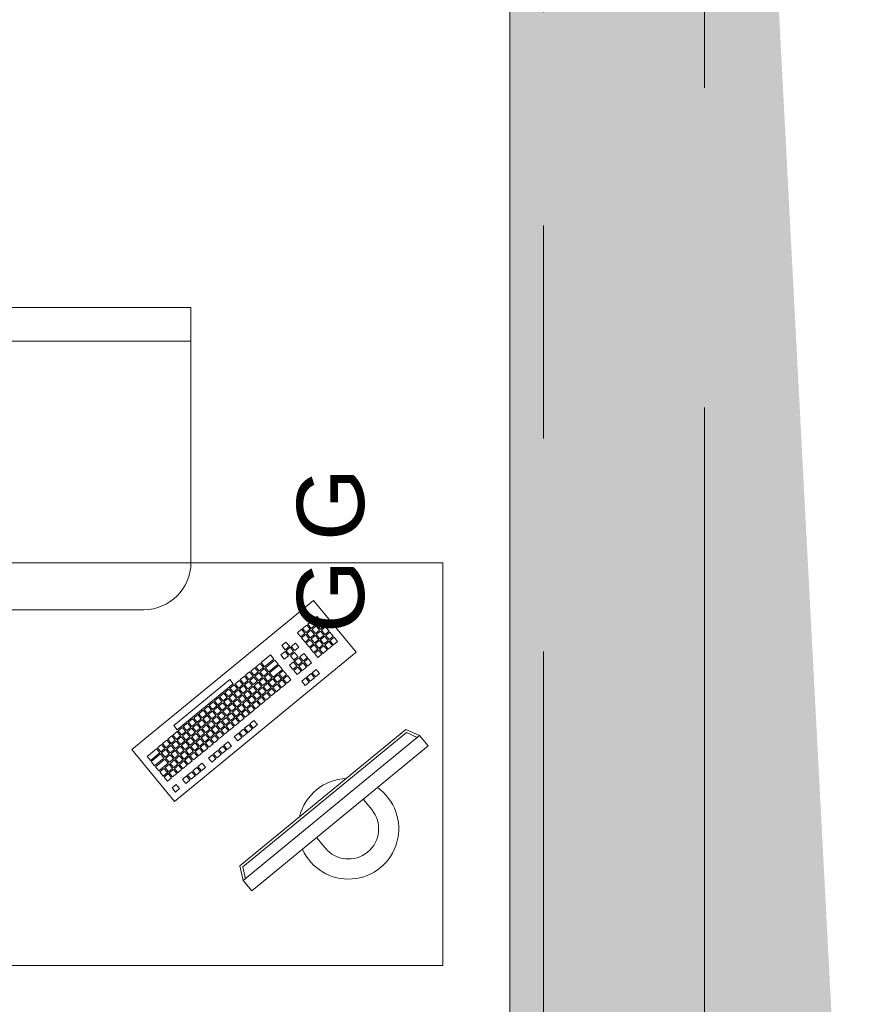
# Model space of a CAD drawing. Header units: centimetres. Extents: x -2424 to 2319, y 5 to 3760.
# Tile 103 of 117: x 496 to 622, y 3326 to 3472. Entities that reach past the tile are written whole.
import ezdxf

# ---------------------------------------------------------------- set-up
doc = ezdxf.new("R2010")
doc.units = ezdxf.units.CM
doc.linetypes.add('Długa kreska', pattern=[142.875, 95.25, -47.625])
doc.linetypes.add('Oś', pattern=[222.25, 127, -31.75, 31.75, -31.75])
for name, color, linetype, lineweight in [('A-ANNO-NOTE', 131, 'Continuous', 9), ('A-DETL', 90, 'Continuous', 9), ('A-DETL-GENF', 92, 'Continuous', 9), ('A-WALL', 113, 'Continuous', 13), ('I-FURN', 30, 'Continuous', 9), ('S-GRID', 1, 'Continuous', 13)]:
    doc.layers.add(name, color=color, linetype=linetype, lineweight=lineweight)
doc.layers.add('A-WALL-PATT', color=111, linetype='Continuous', lineweight=13, plot=False)
doc.styles.add('Arial_4', font='arial.ttf', dxfattribs={"height": 10})

msp = doc.modelspace()

# ---------------------------------------------------------------- linework, layer by layer
at = {"layer": 'A-DETL', "color": 251, "linetype": 'Długa kreska', "lineweight": 9}
msp.add_line((598.38, 3557.33), (598.38, 3206.83), dxfattribs=at)
at = {"layer": 'A-DETL-GENF', "color": 251, "linetype": 'Continuous', "lineweight": 9, "extrusion": (0, 0, -1)}
msp.add_solid([(-607.38, 3215.83), (-622.03, 3233.71), (-607.38, 3513.33)], dxfattribs=at)
at = {"layer": 'A-WALL', "color": 251, "lineweight": 9}
msp.add_line((569.38, 3515.83), (569.38, 3065.83), dxfattribs=at)
at = {"layer": 'A-WALL-PATT', "color": 251, "linetype": 'Continuous', "lineweight": 9}
msp.add_solid([(569.38, 3040.83), (569.38, 3511.33), (569.38, 3065.83)], dxfattribs=at)
at = {"layer": 'A-WALL-PATT', "color": 251, "linetype": 'Continuous', "lineweight": 9, "extrusion": (0, 0, -1)}
for points in [[(-569.38, 3511.33), (-569.38, 3040.83), (-607.38, 3040.83)], [(-569.38, 3511.33), (-607.38, 3040.83), (-607.38, 3511.33)]]:
    msp.add_solid(points, dxfattribs=at)
at = {"layer": 'I-FURN', "color": 251, "lineweight": 9}
for p, q in [((521.88, 3429.33), (476.88, 3429.33)), ((521.88, 3391.33), (521.88, 3429.33)), ((521.88, 3424.33), (476.88, 3424.33)), ((439.38, 3391.33), (559.38, 3391.33)), ((559.38, 3391.33), (559.38, 3331.33)), ((513.09, 3363.48), (540.12, 3385.71)), ((540.12, 3385.71), (546.48, 3377.98)), ((483.88, 3384.33), (514.88, 3384.33)), ((539.9, 3382.68), (539.28, 3382.17)), ((540.41, 3382.06), (539.9, 3382.68)), ((540.67, 3383.31), (540.05, 3382.8)), ((540.05, 3382.8), (540.56, 3382.18)), ((540.56, 3382.18), (541.18, 3382.69)), ((541.18, 3382.69), (540.67, 3383.31)), ((541.31, 3382.54), (540.69, 3382.03)), ((541.82, 3381.92), (541.31, 3382.54)), ((538.35, 3381.41), (537.74, 3380.9)), ((538.86, 3380.79), (538.35, 3381.41)), ((539.13, 3382.04), (538.51, 3381.53)), ((538.51, 3381.53), (539.02, 3380.91)), ((539.02, 3380.91), (539.64, 3381.42)), ((539.64, 3381.42), (539.13, 3382.04)), ((539.76, 3381.27), (539.14, 3380.76)), ((539.28, 3382.17), (539.79, 3381.55)), ((540.27, 3380.65), (539.76, 3381.27)), ((539.79, 3381.55), (540.41, 3382.06)), ((540.53, 3381.9), (539.92, 3381.4)), ((539.92, 3381.4), (540.42, 3380.78)), ((540.42, 3380.78), (541.04, 3381.29)), ((541.04, 3381.29), (540.53, 3381.9)), ((541.17, 3381.13), (540.55, 3380.62)), ((540.69, 3382.03), (541.2, 3381.41)), ((541.68, 3380.51), (541.17, 3381.13)), ((541.2, 3381.41), (541.82, 3381.92)), ((541.94, 3381.77), (541.32, 3381.26)), ((541.32, 3381.26), (541.83, 3380.64)), ((541.83, 3380.64), (542.45, 3381.15)), ((542.45, 3381.15), (541.94, 3381.77)), ((542.58, 3380.99), (541.96, 3380.49)), ((543.09, 3380.38), (542.58, 3380.99)), ((536.04, 3379.5), (535.42, 3378.99)), ((536.55, 3378.88), (536.04, 3379.5)), ((537.74, 3380.9), (538.24, 3380.28)), ((538.24, 3380.28), (538.86, 3380.79)), ((538.99, 3380.63), (538.37, 3380.12)), ((538.37, 3380.12), (538.88, 3379.51)), ((538.88, 3379.51), (539.5, 3380.01)), ((539.5, 3380.01), (538.99, 3380.63)), ((539.62, 3379.86), (539.01, 3379.35)), ((539.14, 3380.76), (539.65, 3380.14)), ((540.13, 3379.24), (539.62, 3379.86)), ((539.65, 3380.14), (540.27, 3380.65)), ((540.4, 3380.5), (539.78, 3379.99)), ((539.78, 3379.99), (540.29, 3379.37)), ((540.29, 3379.37), (540.91, 3379.88)), ((540.91, 3379.88), (540.4, 3380.5)), ((541.03, 3379.72), (540.41, 3379.22)), ((540.55, 3380.62), (541.06, 3380)), ((541.54, 3379.11), (541.03, 3379.72)), ((541.06, 3380), (541.68, 3380.51)), ((541.8, 3380.36), (541.19, 3379.85)), ((541.19, 3379.85), (541.7, 3379.23)), ((541.7, 3379.23), (542.31, 3379.74)), ((542.31, 3379.74), (541.8, 3380.36)), ((542.44, 3379.59), (541.82, 3379.08)), ((541.96, 3380.49), (542.47, 3379.87)), ((542.95, 3378.97), (542.44, 3379.59)), ((542.47, 3379.87), (543.09, 3380.38)), ((543.21, 3380.22), (542.59, 3379.71)), ((542.59, 3379.71), (543.1, 3379.1)), ((543.1, 3379.1), (543.72, 3379.6)), ((543.72, 3379.6), (543.21, 3380.22)), ((535.9, 3378.09), (535.28, 3377.58)), ((535.42, 3378.99), (535.93, 3378.37)), ((536.41, 3377.47), (535.9, 3378.09)), ((535.93, 3378.37), (536.55, 3378.88)), ((536.67, 3378.73), (536.05, 3378.22)), ((536.05, 3378.22), (536.56, 3377.6)), ((536.56, 3377.6), (537.18, 3378.11)), ((537.18, 3378.11), (536.67, 3378.73)), ((537.45, 3379.36), (536.83, 3378.85)), ((536.83, 3378.85), (537.34, 3378.24)), ((537.34, 3378.24), (537.95, 3378.74)), ((537.95, 3378.74), (537.45, 3379.36)), ((539.01, 3379.35), (539.52, 3378.73)), ((539.52, 3378.73), (540.13, 3379.24)), ((540.26, 3379.09), (539.64, 3378.58)), ((539.64, 3378.58), (540.15, 3377.96)), ((540.15, 3377.96), (540.77, 3378.47)), ((540.77, 3378.47), (540.26, 3379.09)), ((540.9, 3378.32), (540.28, 3377.81)), ((540.41, 3379.22), (540.92, 3378.6)), ((541.4, 3377.7), (540.9, 3378.32)), ((540.92, 3378.6), (541.54, 3379.11)), ((541.67, 3378.95), (541.05, 3378.44)), ((541.05, 3378.44), (541.56, 3377.82)), ((541.56, 3377.82), (542.18, 3378.33)), ((542.18, 3378.33), (541.67, 3378.95)), ((541.82, 3379.08), (542.33, 3378.46)), ((542.33, 3378.46), (542.95, 3378.97)), ((546.48, 3377.98), (519.44, 3355.75)), ((533.72, 3377.59), (532.33, 3376.45)), ((532.84, 3375.83), (534.23, 3376.98)), ((534.36, 3376.82), (532.97, 3375.68)), ((534.23, 3376.98), (533.72, 3377.59)), ((534.86, 3376.2), (534.36, 3376.82)), ((535.28, 3377.58), (535.79, 3376.97)), ((535.79, 3376.97), (536.41, 3377.47)), ((537.31, 3377.96), (536.69, 3377.45)), ((536.69, 3377.45), (537.2, 3376.83)), ((537.2, 3376.83), (537.82, 3377.34)), ((537.82, 3377.34), (537.31, 3377.96)), ((537.94, 3377.18), (537.32, 3376.67)), ((537.32, 3376.67), (537.83, 3376.06)), ((537.83, 3376.06), (538.45, 3376.56)), ((538.45, 3376.56), (537.94, 3377.18)), ((538.72, 3377.82), (538.1, 3377.31)), ((538.1, 3377.31), (538.61, 3376.69)), ((538.61, 3376.69), (539.22, 3377.2)), ((539.22, 3377.2), (538.72, 3377.82)), ((539.35, 3377.05), (538.73, 3376.54)), ((539.86, 3376.43), (539.35, 3377.05)), ((540.28, 3377.81), (540.79, 3377.19)), ((540.79, 3377.19), (541.4, 3377.7)), ((531.4, 3375.69), (530.79, 3375.18)), ((530.79, 3375.18), (531.29, 3374.56)), ((531.91, 3375.07), (531.4, 3375.69)), ((532.18, 3376.32), (531.56, 3375.82)), ((531.56, 3375.82), (532.07, 3375.2)), ((532.07, 3375.2), (532.68, 3375.71)), ((532.68, 3375.71), (532.18, 3376.32)), ((532.81, 3375.55), (532.19, 3375.04)), ((532.33, 3376.45), (532.84, 3375.83)), ((533.32, 3374.93), (532.81, 3375.55)), ((532.97, 3375.68), (533.47, 3375.06)), ((533.47, 3375.06), (534.86, 3376.2)), ((534.99, 3376.05), (533.6, 3374.91)), ((534.11, 3374.29), (535.5, 3375.43)), ((535.5, 3375.43), (534.99, 3376.05)), ((535.63, 3375.28), (535.01, 3374.77)), ((536.13, 3374.66), (535.63, 3375.28)), ((537.17, 3376.55), (536.55, 3376.04)), ((536.55, 3376.04), (537.06, 3375.42)), ((537.06, 3375.42), (537.68, 3375.93)), ((537.68, 3375.93), (537.17, 3376.55)), ((537.81, 3375.78), (537.19, 3375.27)), ((537.19, 3375.27), (537.7, 3374.65)), ((537.7, 3374.65), (538.31, 3375.16)), ((538.31, 3375.16), (537.81, 3375.78)), ((538.58, 3376.41), (537.96, 3375.9)), ((537.96, 3375.9), (538.47, 3375.28)), ((538.47, 3375.28), (539.09, 3375.79)), ((539.09, 3375.79), (538.58, 3376.41)), ((538.73, 3376.54), (539.24, 3375.92)), ((539.24, 3375.92), (539.86, 3376.43)), ((540.54, 3375.44), (539.93, 3374.93)), ((541.05, 3374.82), (540.54, 3375.44)), ((519.34, 3367.06), (527.68, 3373.92)), ((527.68, 3373.92), (528.19, 3373.3)), ((529.09, 3373.78), (528.47, 3373.28)), ((529.59, 3373.17), (529.09, 3373.78)), ((529.86, 3374.42), (529.24, 3373.91)), ((529.24, 3373.91), (529.75, 3373.29)), ((529.75, 3373.29), (530.37, 3373.8)), ((530.37, 3373.8), (529.86, 3374.42)), ((530.49, 3373.65), (529.88, 3373.14)), ((530.63, 3375.05), (530.01, 3374.55)), ((530.01, 3374.55), (530.52, 3373.93)), ((531, 3373.03), (530.49, 3373.65)), ((530.52, 3373.93), (531.14, 3374.44)), ((531.14, 3374.44), (530.63, 3375.05)), ((531.27, 3374.28), (530.65, 3373.77)), ((530.65, 3373.77), (531.16, 3373.16)), ((531.16, 3373.16), (531.77, 3373.66)), ((531.77, 3373.66), (531.27, 3374.28)), ((531.29, 3374.56), (531.91, 3375.07)), ((532.04, 3374.92), (531.42, 3374.41)), ((531.42, 3374.41), (531.93, 3373.79)), ((531.93, 3373.79), (532.55, 3374.3)), ((532.55, 3374.3), (532.04, 3374.92)), ((532.67, 3374.14), (532.06, 3373.64)), ((532.06, 3373.64), (532.56, 3373.02)), ((532.19, 3375.04), (532.7, 3374.43)), ((533.18, 3373.53), (532.67, 3374.14)), ((532.7, 3374.43), (533.32, 3374.93)), ((533.45, 3374.78), (532.83, 3374.27)), ((532.83, 3374.27), (533.34, 3373.65)), ((533.34, 3373.65), (533.95, 3374.16)), ((533.95, 3374.16), (533.45, 3374.78)), ((534.08, 3374.01), (533.46, 3373.5)), ((533.6, 3374.91), (534.11, 3374.29)), ((534.59, 3373.39), (534.08, 3374.01)), ((534.85, 3374.64), (534.24, 3374.13)), ((534.24, 3374.13), (534.74, 3373.52)), ((534.74, 3373.52), (535.36, 3374.02)), ((535.36, 3374.02), (534.85, 3374.64)), ((535.49, 3373.87), (534.87, 3373.36)), ((535.01, 3374.77), (535.52, 3374.15)), ((536, 3373.25), (535.49, 3373.87)), ((535.52, 3374.15), (536.13, 3374.66)), ((536.26, 3374.5), (535.64, 3374)), ((535.64, 3374), (536.15, 3373.38)), ((536.15, 3373.38), (536.77, 3373.89)), ((536.77, 3373.89), (536.26, 3374.5)), ((539, 3374.17), (538.38, 3373.66)), ((538.38, 3373.66), (538.89, 3373.04)), ((539.51, 3373.55), (539, 3374.17)), ((539.77, 3374.8), (539.15, 3374.29)), ((539.15, 3374.29), (539.66, 3373.68)), ((539.66, 3373.68), (540.28, 3374.18)), ((540.28, 3374.18), (539.77, 3374.8)), ((539.93, 3374.93), (540.43, 3374.31)), ((540.43, 3374.31), (541.05, 3374.82)), ((528.19, 3373.3), (519.84, 3366.44)), ((527.54, 3372.51), (526.92, 3372.01)), ((528.05, 3371.9), (527.54, 3372.51)), ((528.31, 3373.15), (527.7, 3372.64)), ((527.7, 3372.64), (528.2, 3372.02)), ((528.2, 3372.02), (528.82, 3372.53)), ((528.82, 3372.53), (528.31, 3373.15)), ((528.95, 3372.38), (528.33, 3371.87)), ((528.47, 3373.28), (528.98, 3372.66)), ((529.46, 3371.76), (528.95, 3372.38)), ((528.98, 3372.66), (529.59, 3373.17)), ((529.72, 3373.01), (529.1, 3372.5)), ((529.1, 3372.5), (529.61, 3371.89)), ((529.61, 3371.89), (530.23, 3372.39)), ((530.23, 3372.39), (529.72, 3373.01)), ((530.36, 3372.24), (529.74, 3371.73)), ((529.88, 3373.14), (530.38, 3372.52)), ((530.86, 3371.62), (530.36, 3372.24)), ((530.38, 3372.52), (531, 3373.03)), ((531.13, 3372.87), (530.51, 3372.37)), ((530.51, 3372.37), (531.02, 3371.75)), ((531.02, 3371.75), (531.64, 3372.26)), ((531.64, 3372.26), (531.13, 3372.87)), ((531.9, 3373.51), (531.28, 3373)), ((531.28, 3373), (531.79, 3372.38)), ((531.79, 3372.38), (532.41, 3372.89)), ((532.41, 3372.89), (531.9, 3373.51)), ((532.54, 3372.74), (531.92, 3372.23)), ((531.92, 3372.23), (532.43, 3371.61)), ((533.04, 3372.12), (532.54, 3372.74)), ((532.56, 3373.02), (533.18, 3373.53)), ((533.31, 3373.37), (532.69, 3372.86)), ((532.69, 3372.86), (533.2, 3372.25)), ((533.2, 3372.25), (533.82, 3372.75)), ((533.82, 3372.75), (533.31, 3373.37)), ((533.94, 3372.6), (533.33, 3372.09)), ((533.46, 3373.5), (533.97, 3372.88)), ((534.45, 3371.98), (533.94, 3372.6)), ((533.97, 3372.88), (534.59, 3373.39)), ((534.72, 3373.23), (534.1, 3372.73)), ((534.1, 3372.73), (534.61, 3372.11)), ((534.61, 3372.11), (535.22, 3372.62)), ((535.22, 3372.62), (534.72, 3373.23)), ((534.87, 3373.36), (535.38, 3372.74)), ((535.38, 3372.74), (536, 3373.25)), ((538.89, 3373.04), (539.51, 3373.55)), ((526, 3371.24), (525.38, 3370.73)), ((525.38, 3370.73), (525.89, 3370.12)), ((526.5, 3370.63), (526, 3371.24)), ((526.77, 3371.88), (526.15, 3371.37)), ((526.15, 3371.37), (526.66, 3370.75)), ((526.66, 3370.75), (527.28, 3371.26)), ((527.28, 3371.26), (526.77, 3371.88)), ((527.4, 3371.11), (526.79, 3370.6)), ((526.92, 3372.01), (527.43, 3371.39)), ((527.91, 3370.49), (527.4, 3371.11)), ((527.43, 3371.39), (528.05, 3371.9)), ((528.18, 3371.74), (527.56, 3371.23)), ((527.56, 3371.23), (528.07, 3370.61)), ((528.07, 3370.61), (528.68, 3371.12)), ((528.68, 3371.12), (528.18, 3371.74)), ((528.81, 3370.97), (528.19, 3370.46)), ((528.33, 3371.87), (528.84, 3371.25)), ((529.32, 3370.35), (528.81, 3370.97)), ((528.84, 3371.25), (529.46, 3371.76)), ((529.58, 3371.6), (528.97, 3371.1)), ((528.97, 3371.1), (529.47, 3370.48)), ((529.47, 3370.48), (530.09, 3370.99)), ((530.09, 3370.99), (529.58, 3371.6)), ((530.22, 3370.83), (529.6, 3370.32)), ((529.74, 3371.73), (530.25, 3371.11)), ((530.73, 3370.21), (530.22, 3370.83)), ((530.25, 3371.11), (530.86, 3371.62)), ((530.99, 3371.47), (530.37, 3370.96)), ((530.37, 3370.96), (530.88, 3370.34)), ((530.88, 3370.34), (531.5, 3370.85)), ((531.5, 3370.85), (530.99, 3371.47)), ((531.63, 3370.69), (531.01, 3370.19)), ((531.76, 3372.1), (531.15, 3371.59)), ((531.15, 3371.59), (531.65, 3370.98)), ((532.13, 3370.08), (531.63, 3370.69)), ((531.65, 3370.98), (532.27, 3371.48)), ((532.27, 3371.48), (531.76, 3372.1)), ((532.4, 3371.33), (531.78, 3370.82)), ((531.78, 3370.82), (532.29, 3370.2)), ((532.29, 3370.2), (532.91, 3370.71)), ((532.91, 3370.71), (532.4, 3371.33)), ((532.43, 3371.61), (533.04, 3372.12)), ((533.17, 3371.96), (532.55, 3371.46)), ((532.55, 3371.46), (533.06, 3370.84)), ((533.06, 3370.84), (533.68, 3371.35)), ((533.68, 3371.35), (533.17, 3371.96)), ((533.33, 3372.09), (533.83, 3371.47)), ((533.83, 3371.47), (534.45, 3371.98)), ((523.68, 3369.34), (523.06, 3368.83)), ((524.82, 3367.95), (523.68, 3369.34)), ((524.45, 3369.97), (523.83, 3369.46)), ((523.83, 3369.46), (524.34, 3368.85)), ((524.34, 3368.85), (524.96, 3369.35)), ((524.96, 3369.35), (524.45, 3369.97)), ((525.22, 3370.61), (524.61, 3370.1)), ((524.61, 3370.1), (525.11, 3369.48)), ((525.11, 3369.48), (525.73, 3369.99)), ((525.73, 3369.99), (525.22, 3370.61)), ((525.86, 3369.84), (525.24, 3369.33)), ((525.24, 3369.33), (525.75, 3368.71)), ((526.37, 3369.22), (525.86, 3369.84)), ((525.89, 3370.12), (526.5, 3370.63)), ((526.63, 3370.47), (526.01, 3369.96)), ((526.01, 3369.96), (526.52, 3369.34)), ((526.52, 3369.34), (527.14, 3369.85)), ((527.14, 3369.85), (526.63, 3370.47)), ((527.27, 3369.7), (526.65, 3369.19)), ((526.79, 3370.6), (527.29, 3369.98)), ((527.77, 3369.08), (527.27, 3369.7)), ((527.29, 3369.98), (527.91, 3370.49)), ((528.04, 3370.33), (527.42, 3369.83)), ((527.42, 3369.83), (527.93, 3369.21)), ((527.93, 3369.21), (528.55, 3369.72)), ((528.55, 3369.72), (528.04, 3370.33)), ((528.67, 3369.56), (528.06, 3369.05)), ((528.19, 3370.46), (528.7, 3369.84)), ((529.18, 3368.94), (528.67, 3369.56)), ((528.7, 3369.84), (529.32, 3370.35)), ((529.45, 3370.2), (528.83, 3369.69)), ((528.83, 3369.69), (529.34, 3369.07)), ((529.34, 3369.07), (529.95, 3369.58)), ((529.95, 3369.58), (529.45, 3370.2)), ((530.08, 3369.42), (529.46, 3368.92)), ((529.6, 3370.32), (530.11, 3369.71)), ((530.59, 3368.81), (530.08, 3369.42)), ((530.11, 3369.71), (530.73, 3370.21)), ((530.85, 3370.06), (530.24, 3369.55)), ((530.24, 3369.55), (530.74, 3368.93)), ((530.74, 3368.93), (531.36, 3369.44)), ((531.36, 3369.44), (530.85, 3370.06)), ((531.01, 3370.19), (531.52, 3369.57)), ((531.52, 3369.57), (532.13, 3370.08)), ((521.52, 3367.56), (522.13, 3368.07)), ((522.13, 3368.07), (522.64, 3367.45)), ((522.91, 3368.7), (522.29, 3368.19)), ((522.29, 3368.19), (522.8, 3367.58)), ((522.8, 3367.58), (523.41, 3368.08)), ((523.41, 3368.08), (522.91, 3368.7)), ((523.54, 3367.93), (522.92, 3367.42)), ((523.06, 3368.83), (523.57, 3368.21)), ((524.05, 3367.31), (523.54, 3367.93)), ((523.57, 3368.21), (524.19, 3368.72)), ((524.31, 3368.57), (523.7, 3368.06)), ((523.7, 3368.06), (524.2, 3367.44)), ((524.2, 3367.44), (524.82, 3367.95)), ((524.95, 3367.79), (524.33, 3367.28)), ((525.09, 3369.2), (524.47, 3368.69)), ((524.47, 3368.69), (524.98, 3368.07)), ((525.46, 3367.17), (524.95, 3367.79)), ((524.98, 3368.07), (525.59, 3368.58)), ((525.59, 3368.58), (525.09, 3369.2)), ((525.72, 3368.43), (525.1, 3367.92)), ((525.1, 3367.92), (525.61, 3367.3)), ((525.61, 3367.3), (526.23, 3367.81)), ((526.23, 3367.81), (525.72, 3368.43)), ((525.75, 3368.71), (526.37, 3369.22)), ((526.49, 3369.06), (525.88, 3368.55)), ((525.88, 3368.55), (526.38, 3367.94)), ((526.38, 3367.94), (527, 3368.45)), ((527, 3368.45), (526.49, 3369.06)), ((527.13, 3368.29), (526.51, 3367.78)), ((526.51, 3367.78), (527.02, 3367.16)), ((526.65, 3369.19), (527.16, 3368.57)), ((527.64, 3367.67), (527.13, 3368.29)), ((527.16, 3368.57), (527.77, 3369.08)), ((527.9, 3368.93), (527.28, 3368.42)), ((527.28, 3368.42), (527.79, 3367.8)), ((527.79, 3367.8), (528.41, 3368.31)), ((528.41, 3368.31), (527.9, 3368.93)), ((528.54, 3368.15), (527.92, 3367.65)), ((528.06, 3369.05), (528.56, 3368.43)), ((529.05, 3367.54), (528.54, 3368.15)), ((528.56, 3368.43), (529.18, 3368.94)), ((529.31, 3368.79), (528.69, 3368.28)), ((528.69, 3368.28), (529.2, 3367.66)), ((529.2, 3367.66), (529.82, 3368.17)), ((529.82, 3368.17), (529.31, 3368.79)), ((529.46, 3368.92), (529.97, 3368.3)), ((529.97, 3368.3), (530.59, 3368.81)), ((531.27, 3367.82), (530.66, 3367.31)), ((531.78, 3367.2), (531.27, 3367.82)), ((519.84, 3366.44), (519.34, 3367.06)), ((520.59, 3366.8), (519.97, 3366.29)), ((521.1, 3366.18), (520.59, 3366.8)), ((521.36, 3367.43), (520.74, 3366.92)), ((520.74, 3366.92), (521.25, 3366.31)), ((521.25, 3366.31), (521.87, 3366.81)), ((521.87, 3366.81), (521.36, 3367.43)), ((522, 3366.66), (521.38, 3366.15)), ((522.02, 3366.94), (521.52, 3367.56)), ((522.51, 3366.04), (522, 3366.66)), ((522.64, 3367.45), (522.02, 3366.94)), ((522.15, 3366.79), (522.77, 3367.29)), ((522.66, 3366.17), (522.15, 3366.79)), ((523.28, 3366.68), (522.66, 3366.17)), ((522.77, 3367.29), (523.28, 3366.68)), ((522.79, 3366.01), (523.4, 3366.52)), ((522.92, 3367.42), (523.43, 3366.8)), ((523.4, 3366.52), (523.91, 3365.9)), ((523.43, 3366.8), (524.05, 3367.31)), ((524.18, 3367.16), (523.56, 3366.65)), ((523.56, 3366.65), (524.07, 3366.03)), ((524.07, 3366.03), (524.69, 3366.54)), ((524.69, 3366.54), (524.18, 3367.16)), ((524.81, 3366.39), (524.19, 3365.88)), ((524.33, 3367.28), (524.84, 3366.67)), ((525.32, 3365.77), (524.81, 3366.39)), ((524.84, 3366.67), (525.46, 3367.17)), ((525.58, 3367.02), (524.97, 3366.51)), ((524.97, 3366.51), (525.47, 3365.89)), ((525.47, 3365.89), (526.09, 3366.4)), ((526.09, 3366.4), (525.58, 3367.02)), ((526.36, 3367.66), (525.74, 3367.15)), ((525.74, 3367.15), (526.25, 3366.53)), ((526.25, 3366.53), (526.87, 3367.04)), ((526.87, 3367.04), (526.36, 3367.66)), ((526.99, 3366.88), (526.37, 3366.37)), ((526.37, 3366.37), (526.88, 3365.76)), ((527.5, 3366.27), (526.99, 3366.88)), ((527.02, 3367.16), (527.64, 3367.67)), ((527.76, 3367.52), (527.15, 3367.01)), ((527.15, 3367.01), (527.65, 3366.39)), ((527.65, 3366.39), (528.27, 3366.9)), ((528.27, 3366.9), (527.76, 3367.52)), ((527.92, 3367.65), (528.43, 3367.03)), ((528.43, 3367.03), (529.05, 3367.54)), ((529.73, 3366.55), (529.11, 3366.04)), ((529.15, 3346.15), (553.9, 3366.5)), ((530.24, 3365.93), (529.73, 3366.55)), ((530.5, 3367.18), (529.88, 3366.67)), ((529.88, 3366.67), (530.39, 3366.05)), ((530.39, 3366.05), (531.01, 3366.56)), ((531.01, 3366.56), (530.5, 3367.18)), ((530.66, 3367.31), (531.16, 3366.69)), ((531.16, 3366.69), (531.78, 3367.2)), ((553.9, 3366.5), (555.93, 3365.58)), ((518.27, 3364.89), (517.65, 3364.38)), ((518.78, 3364.27), (518.27, 3364.89)), ((519.04, 3365.53), (518.43, 3365.02)), ((518.43, 3365.02), (518.93, 3364.4)), ((518.93, 3364.4), (519.55, 3364.91)), ((519.55, 3364.91), (519.04, 3365.53)), ((519.82, 3366.16), (519.2, 3365.65)), ((519.2, 3365.65), (519.71, 3365.04)), ((519.71, 3365.04), (520.33, 3365.54)), ((520.33, 3365.54), (519.82, 3366.16)), ((520.45, 3365.39), (519.83, 3364.88)), ((519.83, 3364.88), (520.34, 3364.26)), ((519.97, 3366.29), (520.48, 3365.67)), ((520.96, 3364.77), (520.45, 3365.39)), ((520.48, 3365.67), (521.1, 3366.18)), ((521.22, 3366.02), (520.61, 3365.52)), ((520.61, 3365.52), (521.11, 3364.9)), ((521.11, 3364.9), (521.73, 3365.41)), ((521.73, 3365.41), (521.22, 3366.02)), ((521.86, 3365.25), (521.24, 3364.74)), ((521.38, 3366.15), (521.89, 3365.53)), ((522.37, 3364.63), (521.86, 3365.25)), ((521.89, 3365.53), (522.51, 3366.04)), ((522.63, 3365.89), (522.01, 3365.38)), ((522.01, 3365.38), (522.52, 3364.76)), ((522.52, 3364.76), (523.14, 3365.27)), ((523.14, 3365.27), (522.63, 3365.89)), ((523.27, 3365.11), (522.65, 3364.61)), ((523.29, 3365.4), (522.79, 3366.01)), ((523.78, 3364.5), (523.27, 3365.11)), ((523.91, 3365.9), (523.29, 3365.4)), ((523.42, 3365.24), (524.04, 3365.75)), ((523.93, 3364.62), (523.42, 3365.24)), ((524.55, 3365.13), (523.93, 3364.62)), ((524.04, 3365.75), (524.55, 3365.13)), ((524.06, 3364.47), (524.67, 3364.98)), ((524.19, 3365.88), (524.7, 3365.26)), ((524.67, 3364.98), (525.18, 3364.36)), ((524.7, 3365.26), (525.32, 3365.77)), ((525.45, 3365.61), (524.83, 3365.1)), ((524.83, 3365.1), (525.34, 3364.49)), ((525.34, 3364.49), (525.96, 3364.99)), ((525.96, 3364.99), (525.45, 3365.61)), ((526.22, 3366.25), (525.6, 3365.74)), ((525.6, 3365.74), (526.11, 3365.12)), ((526.11, 3365.12), (526.73, 3365.63)), ((526.73, 3365.63), (526.22, 3366.25)), ((526.88, 3365.76), (527.5, 3366.27)), ((528.96, 3365.91), (528.34, 3365.4)), ((528.34, 3365.4), (528.85, 3364.78)), ((528.85, 3364.78), (529.47, 3365.29)), ((529.47, 3365.29), (528.96, 3365.91)), ((529.11, 3366.04), (529.62, 3365.42)), ((529.6, 3346), (553.97, 3366.04)), ((529.62, 3365.42), (530.24, 3365.93)), ((529.67, 3343.98), (555.93, 3365.58)), ((553.97, 3366.04), (555.6, 3365.31)), ((555.93, 3365.58), (557.2, 3364.03)), ((519.44, 3355.75), (513.09, 3363.48)), ((516.73, 3363.62), (515.34, 3362.48)), ((517.24, 3363), (516.73, 3363.62)), ((517.5, 3364.26), (516.88, 3363.75)), ((516.88, 3363.75), (517.39, 3363.13)), ((517.39, 3363.13), (518.01, 3363.64)), ((518.01, 3363.64), (517.5, 3364.26)), ((518.14, 3363.48), (517.52, 3362.98)), ((517.65, 3364.38), (518.16, 3363.77)), ((518.64, 3362.87), (518.14, 3363.48)), ((518.16, 3363.77), (518.78, 3364.27)), ((518.91, 3364.12), (518.29, 3363.61)), ((518.29, 3363.61), (518.8, 3362.99)), ((518.8, 3362.99), (519.42, 3363.5)), ((519.42, 3363.5), (518.91, 3364.12)), ((519.68, 3364.75), (519.06, 3364.25)), ((519.06, 3364.25), (519.57, 3363.63)), ((519.57, 3363.63), (520.19, 3364.14)), ((520.19, 3364.14), (519.68, 3364.75)), ((520.32, 3363.98), (519.7, 3363.47)), ((519.7, 3363.47), (520.21, 3362.86)), ((520.21, 3362.86), (520.82, 3363.36)), ((520.82, 3363.36), (520.32, 3363.98)), ((520.34, 3364.26), (520.96, 3364.77)), ((521.09, 3364.62), (520.47, 3364.11)), ((520.47, 3364.11), (520.98, 3363.49)), ((520.98, 3363.49), (521.6, 3364)), ((521.6, 3364), (521.09, 3364.62)), ((521.72, 3363.84), (521.1, 3363.34)), ((521.24, 3364.74), (521.75, 3364.13)), ((522.23, 3363.23), (521.72, 3363.84)), ((521.75, 3364.13), (522.37, 3364.63)), ((522.5, 3364.48), (521.88, 3363.97)), ((521.88, 3363.97), (522.39, 3363.35)), ((522.39, 3363.35), (523, 3363.86)), ((523, 3363.86), (522.5, 3364.48)), ((523.13, 3363.71), (522.51, 3363.2)), ((522.65, 3364.61), (523.16, 3363.99)), ((523.64, 3363.09), (523.13, 3363.71)), ((523.16, 3363.99), (523.78, 3364.5)), ((523.9, 3364.34), (523.28, 3363.83)), ((523.28, 3363.83), (523.79, 3363.22)), ((523.79, 3363.22), (524.41, 3363.72)), ((524.41, 3363.72), (523.9, 3364.34)), ((524.57, 3363.85), (524.06, 3364.47)), ((525.18, 3364.36), (524.57, 3363.85)), ((525.25, 3362.86), (525.87, 3363.37)), ((525.87, 3363.37), (526.38, 3362.75)), ((526.64, 3364), (526.02, 3363.5)), ((526.02, 3363.5), (526.53, 3362.88)), ((526.53, 3362.88), (527.15, 3363.39)), ((527.15, 3363.39), (526.64, 3364)), ((527.41, 3364.64), (526.79, 3364.13)), ((526.79, 3364.13), (527.3, 3363.51)), ((527.3, 3363.51), (527.92, 3364.02)), ((527.92, 3364.02), (527.41, 3364.64)), ((557.2, 3364.03), (530.94, 3342.44)), ((515.34, 3362.48), (515.85, 3361.86)), ((515.85, 3361.86), (517.24, 3363)), ((517.36, 3362.85), (515.97, 3361.71)), ((516.48, 3361.09), (517.87, 3362.23)), ((518, 3362.08), (516.61, 3360.93)), ((517.87, 3362.23), (517.36, 3362.85)), ((517.52, 3362.98), (518.03, 3362.36)), ((518.51, 3361.46), (518, 3362.08)), ((518.03, 3362.36), (518.64, 3362.87)), ((518.77, 3362.71), (518.15, 3362.2)), ((518.15, 3362.2), (518.66, 3361.59)), ((518.66, 3361.59), (519.28, 3362.09)), ((519.28, 3362.09), (518.77, 3362.71)), ((519.41, 3361.94), (518.79, 3361.43)), ((519.54, 3363.35), (518.92, 3362.84)), ((518.92, 3362.84), (519.43, 3362.22)), ((519.91, 3361.32), (519.41, 3361.94)), ((519.43, 3362.22), (520.05, 3362.73)), ((520.05, 3362.73), (519.54, 3363.35)), ((520.18, 3362.57), (519.56, 3362.07)), ((519.56, 3362.07), (520.07, 3361.45)), ((520.07, 3361.45), (520.69, 3361.96)), ((520.69, 3361.96), (520.18, 3362.57)), ((520.95, 3363.21), (520.33, 3362.7)), ((520.33, 3362.7), (520.84, 3362.08)), ((520.84, 3362.08), (521.46, 3362.59)), ((521.46, 3362.59), (520.95, 3363.21)), ((521.59, 3362.44), (520.97, 3361.93)), ((520.97, 3361.93), (521.48, 3361.31)), ((521.1, 3363.34), (521.61, 3362.72)), ((522.09, 3361.82), (521.59, 3362.44)), ((521.61, 3362.72), (522.23, 3363.23)), ((522.36, 3363.07), (521.74, 3362.56)), ((521.74, 3362.56), (522.25, 3361.95)), ((522.25, 3361.95), (522.87, 3362.45)), ((522.87, 3362.45), (522.36, 3363.07)), ((522.51, 3363.2), (523.02, 3362.58)), ((523.02, 3362.58), (523.64, 3363.09)), ((525.1, 3362.73), (524.48, 3362.23)), ((524.48, 3362.23), (524.99, 3361.61)), ((524.99, 3361.61), (525.6, 3362.12)), ((525.6, 3362.12), (525.1, 3362.73)), ((525.76, 3362.24), (525.25, 3362.86)), ((526.38, 3362.75), (525.76, 3362.24)), ((515.97, 3361.71), (516.48, 3361.09)), ((516.61, 3360.93), (517.12, 3360.32)), ((517.12, 3360.32), (518.51, 3361.46)), ((517.86, 3360.67), (517.24, 3360.16)), ((518.37, 3360.05), (517.86, 3360.67)), ((518.63, 3361.3), (518.02, 3360.8)), ((518.02, 3360.8), (518.52, 3360.18)), ((518.52, 3360.18), (519.14, 3360.69)), ((519.14, 3360.69), (518.63, 3361.3)), ((519.27, 3360.53), (518.65, 3360.02)), ((518.79, 3361.43), (519.3, 3360.81)), ((519.78, 3359.91), (519.27, 3360.53)), ((519.3, 3360.81), (519.91, 3361.32)), ((520.04, 3361.17), (519.42, 3360.66)), ((519.42, 3360.66), (519.93, 3360.04)), ((519.93, 3360.04), (520.55, 3360.55)), ((520.55, 3360.55), (520.04, 3361.17)), ((520.81, 3361.8), (520.2, 3361.29)), ((520.2, 3361.29), (520.7, 3360.68)), ((520.7, 3360.68), (521.32, 3361.18)), ((521.32, 3361.18), (520.81, 3361.8)), ((521.48, 3361.31), (522.09, 3361.82)), ((522.78, 3360.83), (522.16, 3360.32)), ((523.29, 3360.21), (522.78, 3360.83)), ((523.55, 3361.46), (522.93, 3360.96)), ((522.93, 3360.96), (523.44, 3360.34)), ((523.44, 3360.34), (524.06, 3360.85)), ((524.06, 3360.85), (523.55, 3361.46)), ((517.24, 3360.16), (517.75, 3359.54)), ((517.75, 3359.54), (518.37, 3360.05)), ((518.5, 3359.9), (517.88, 3359.39)), ((517.88, 3359.39), (518.39, 3358.77)), ((518.39, 3358.77), (519, 3359.28)), ((519, 3359.28), (518.5, 3359.9)), ((518.65, 3360.02), (519.16, 3359.41)), ((519.16, 3359.41), (519.78, 3359.91)), ((521.23, 3359.56), (520.62, 3359.05)), ((520.62, 3359.05), (521.12, 3358.43)), ((521.74, 3358.94), (521.23, 3359.56)), ((522.01, 3360.19), (521.39, 3359.69)), ((521.39, 3359.69), (521.9, 3359.07)), ((521.9, 3359.07), (522.51, 3359.58)), ((522.51, 3359.58), (522.01, 3360.19)), ((522.16, 3360.32), (522.67, 3359.7)), ((522.67, 3359.7), (523.29, 3360.21)), ((519.69, 3358.29), (519.07, 3357.78)), ((519.07, 3357.78), (519.58, 3357.16)), ((519.58, 3357.16), (520.2, 3357.67)), ((520.2, 3357.67), (519.69, 3358.29)), ((521.12, 3358.43), (521.74, 3358.94)), ((548.81, 3354.55), (547.54, 3356.1)), ((541.86, 3348.83), (540.59, 3350.38)), ((529.67, 3343.98), (529.15, 3346.15)), ((530, 3344.25), (529.6, 3346)), ((530.94, 3342.44), (529.67, 3343.98)), ((559.38, 3331.33), (439.38, 3331.33))]:
    msp.add_line(p, q, dxfattribs=at)
for centre, radius, start, end in [((514.88, 3391.33), 7, 270, 0), ((545.34, 3351.69), 7.5, 92.5607, 166.3005), ((545.34, 3351.69), 7.5, 203.9646, 54.8966), ((545.34, 3351.69), 4.5, 219.4306, 39.4306)]:
    msp.add_arc(centre, radius, start, end, dxfattribs=at)
at = {"layer": 'S-GRID', "color": 251, "linetype": 'Oś', "lineweight": 9}
msp.add_line((574.38, 3600.33), (574.38, 2843.33), dxfattribs=at)

# ---------------------------------------------------------------- texts
at = {"layer": 'A-ANNO-NOTE', "color": 251, "lineweight": 9, "style": 'Arial_4'}
for p in [(547.67, 3394.56), (547.67, 3380.85)]:
    msp.add_text('G', height=10, rotation=90, dxfattribs=at).set_placement(p)

doc.saveas('drawing.dxf')
